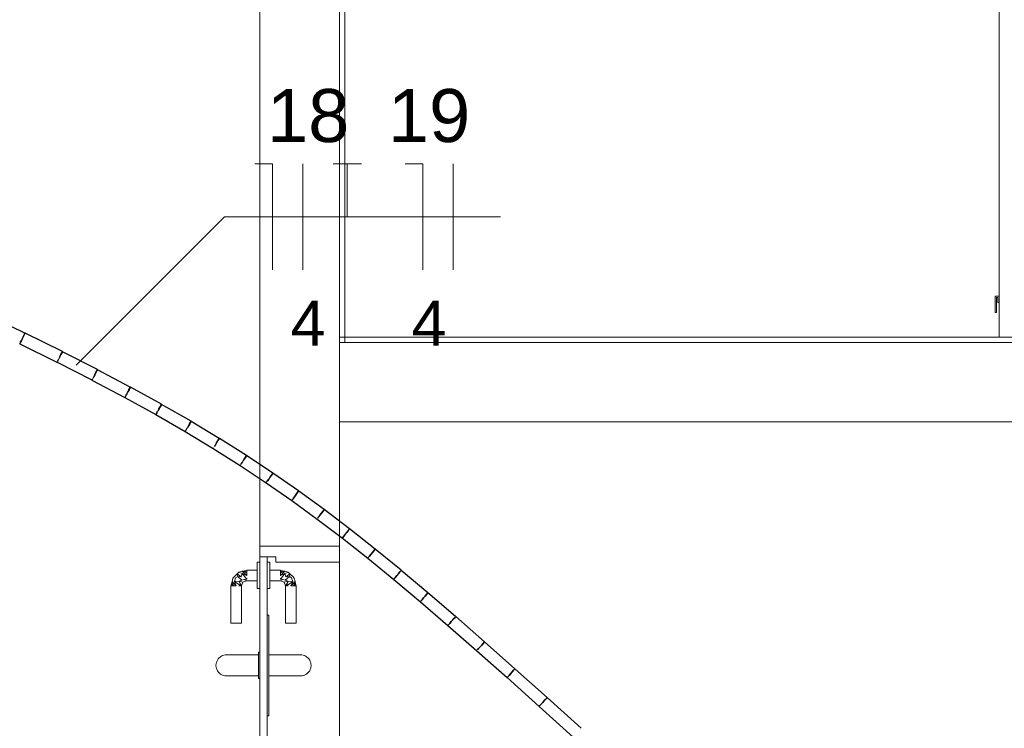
# Model space of a CAD drawing. Header units: millimetres. Extents: x 4480191 to 4481199, y -30324204 to -30323479.
# Tile 252 of 256: x 4480202.11 to 4480205.82, y -30323749.02 to -30323746.34. Entities that reach past the tile are written whole.
import ezdxf

# ---------------------------------------------------------------- set-up
doc = ezdxf.new("R2010")
doc.units = ezdxf.units.MM
doc.linetypes.add('NULL', pattern=[0])
for name, color, linetype, lineweight in [('EL-Condutos ARC (Teto)', 150, 'Continuous', 25), ('EL-Fios (Fase 3) ARC', 1, 'Continuous', 15), ('EL-Fios (Neutro) ARC', 5, 'Continuous', 15), ('EL-Fios (Terra) ARC', 94, 'Continuous', 15), ('EL-Textos fios ARC', 7, 'Continuous', 9), ('IFC-Parede padrão-Contorno', 44, 'Continuous', 5), ('IFC-Porta-Contorno', 142, 'Continuous', 5)]:
    doc.layers.add(name, color=color, linetype=linetype, lineweight=lineweight)
doc.styles.add('ARIAL', font='arial.ttf')

msp = doc.modelspace()

# ---------------------------------------------------------------- linework, layer by layer
at = {"layer": 'EL-Condutos ARC (Teto)'}
for p, q in [((4480202.125, -30323747.5283), (4480201.9743, -30323747.4556)), ((4480202.1157, -30323747.5477), (4480202.1196, -30323747.5395)), ((4480202.1198, -30323747.5394), (4480202.1158, -30323747.5475)), ((4480202.1196, -30323747.5395), (4480202.1228, -30323747.5329)), ((4480202.1231, -30323747.5328), (4480202.1198, -30323747.5394)), ((4480202.1228, -30323747.5329), (4480202.1247, -30323747.5289)), ((4480202.125, -30323747.529), (4480202.1231, -30323747.5328)), ((4480202.1247, -30323747.5289), (4480202.125, -30323747.5283)), ((4480202.1252, -30323747.5284), (4480202.125, -30323747.529)), ((4480202.2661, -30323747.5983), (4480202.1252, -30323747.5284)), ((4480202.1046, -30323747.5679), (4480202.1057, -30323747.5684)), ((4480202.1055, -30323747.5683), (4480202.2452, -30323747.6376)), ((4480202.1064, -30323747.5665), (4480202.1061, -30323747.5671)), ((4480202.1083, -30323747.5626), (4480202.1064, -30323747.5665)), ((4480202.1117, -30323747.5557), (4480202.1083, -30323747.5626)), ((4480202.1084, -30323747.5629), (4480202.1117, -30323747.5559)), ((4480202.1158, -30323747.5475), (4480202.1117, -30323747.5557)), ((4480202.1154, -30323747.5483), (4480202.1156, -30323747.548)), ((4480202.1156, -30323747.548), (4480202.1157, -30323747.5477)), ((4480202.2567, -30323747.6173), (4480202.2607, -30323747.6092)), ((4480202.2609, -30323747.609), (4480202.2568, -30323747.6171)), ((4480202.2607, -30323747.6092), (4480202.2639, -30323747.6027)), ((4480202.2642, -30323747.6026), (4480202.2609, -30323747.609)), ((4480202.2639, -30323747.6027), (4480202.2659, -30323747.5988)), ((4480202.2661, -30323747.5989), (4480202.2642, -30323747.6026)), ((4480202.2659, -30323747.5988), (4480202.2661, -30323747.5983)), ((4480202.2663, -30323747.5984), (4480202.2661, -30323747.5989)), ((4480202.3983, -30323747.666), (4480202.2663, -30323747.5984)), ((4480202.2452, -30323747.6376), (4480202.2463, -30323747.6382)), ((4480202.2461, -30323747.638), (4480202.3768, -30323747.705)), ((4480202.2471, -30323747.6361), (4480202.2467, -30323747.6367)), ((4480202.2491, -30323747.6322), (4480202.2471, -30323747.6361)), ((4480202.2492, -30323747.6325), (4480202.2526, -30323747.6255)), ((4480202.2563, -30323747.6181), (4480202.2526, -30323747.6252)), ((4480202.2568, -30323747.6171), (4480202.2563, -30323747.6181)), ((4480202.2563, -30323747.618), (4480202.2567, -30323747.6173)), ((4480202.3883, -30323747.6857), (4480202.3847, -30323747.6925)), ((4480202.389, -30323747.6843), (4480202.3883, -30323747.6857)), ((4480202.3883, -30323747.6857), (4480202.3888, -30323747.6846)), ((4480202.3888, -30323747.6846), (4480202.3929, -30323747.6766)), ((4480202.3932, -30323747.6764), (4480202.389, -30323747.6843)), ((4480202.3929, -30323747.6766), (4480202.3962, -30323747.6702)), ((4480202.3965, -30323747.6701), (4480202.3932, -30323747.6764)), ((4480202.3962, -30323747.6702), (4480202.3981, -30323747.6664)), ((4480202.3984, -30323747.6665), (4480202.3965, -30323747.6701)), ((4480202.3981, -30323747.6664), (4480202.3983, -30323747.666)), ((4480202.5225, -30323747.7323), (4480202.3984, -30323747.6665)), ((4480202.3768, -30323747.705), (4480202.3781, -30323747.7056)), ((4480202.3785, -30323747.704), (4480202.3778, -30323747.7055)), ((4480202.3778, -30323747.7055), (4480202.5014, -30323747.7711)), ((4480202.3789, -30323747.7034), (4480202.3785, -30323747.704)), ((4480202.3787, -30323747.7043), (4480202.3811, -30323747.6998)), ((4480202.3847, -30323747.6925), (4480202.381, -30323747.6994)), ((4480202.5088, -30323747.7579), (4480202.5049, -30323747.7649)), ((4480202.505, -30323747.7653), (4480202.5087, -30323747.7583)), ((4480202.5123, -30323747.7516), (4480202.5088, -30323747.7579)), ((4480202.5133, -30323747.7499), (4480202.5123, -30323747.7516)), ((4480202.5123, -30323747.7516), (4480202.5124, -30323747.7515)), ((4480202.5124, -30323747.7515), (4480202.5131, -30323747.7502)), ((4480202.5131, -30323747.7502), (4480202.5173, -30323747.7423)), ((4480202.5176, -30323747.7421), (4480202.5133, -30323747.7499)), ((4480202.5173, -30323747.7423), (4480202.5206, -30323747.736)), ((4480202.521, -30323747.7359), (4480202.5176, -30323747.7421)), ((4480202.5206, -30323747.736), (4480202.5225, -30323747.7323)), ((4480202.5229, -30323747.7324), (4480202.521, -30323747.7359)), ((4480202.64, -30323747.7972), (4480202.5229, -30323747.7324)), ((4480202.5014, -30323747.7711), (4480202.5018, -30323747.7713)), ((4480202.5015, -30323747.7711), (4480202.6184, -30323747.8357)), ((4480202.5027, -30323747.769), (4480202.5024, -30323747.7696)), ((4480202.5026, -30323747.7699), (4480202.505, -30323747.7653)), ((4480202.6347, -30323747.8068), (4480202.6381, -30323747.8006)), ((4480202.6385, -30323747.8006), (4480202.6351, -30323747.8066)), ((4480202.6381, -30323747.8006), (4480202.64, -30323747.7972)), ((4480202.6404, -30323747.7973), (4480202.6385, -30323747.8006)), ((4480202.7516, -30323747.8614), (4480202.6404, -30323747.7973)), ((4480202.6183, -30323747.8357), (4480202.6184, -30323747.8357)), ((4480202.6184, -30323747.8357), (4480202.7294, -30323747.8998)), ((4480202.6196, -30323747.8334), (4480202.6192, -30323747.834)), ((4480202.6195, -30323747.8343), (4480202.6221, -30323747.8296)), ((4480202.622, -30323747.8292), (4480202.6196, -30323747.8334)), ((4480202.6221, -30323747.8296), (4480202.6259, -30323747.8227)), ((4480202.6295, -30323747.8163), (4480202.626, -30323747.8223)), ((4480202.6294, -30323747.8164), (4480202.6304, -30323747.8146)), ((4480202.6306, -30323747.8142), (4480202.6295, -30323747.8163)), ((4480202.6304, -30323747.8146), (4480202.6347, -30323747.8068)), ((4480202.6351, -30323747.8066), (4480202.6306, -30323747.8142)), ((4480202.7418, -30323747.8784), (4480202.7462, -30323747.8707)), ((4480202.7466, -30323747.8705), (4480202.7421, -30323747.878)), ((4480202.7462, -30323747.8707), (4480202.7497, -30323747.8647)), ((4480202.7501, -30323747.8647), (4480202.7466, -30323747.8705)), ((4480202.7497, -30323747.8647), (4480202.7516, -30323747.8614)), ((4480202.752, -30323747.8616), (4480202.7501, -30323747.8647)), ((4480202.8581, -30323747.9257), (4480202.752, -30323747.8616)), ((4480202.7301, -30323747.8978), (4480202.729, -30323747.8996)), ((4480202.729, -30323747.8996), (4480202.7294, -30323747.8998)), ((4480202.7294, -30323747.8998), (4480202.8352, -30323747.9637)), ((4480202.7304, -30323747.8973), (4480202.7301, -30323747.8978)), ((4480202.733, -30323747.8929), (4480202.7304, -30323747.8973)), ((4480202.7331, -30323747.8934), (4480202.7372, -30323747.8864)), ((4480202.7406, -30323747.8804), (4480202.7373, -30323747.886)), ((4480202.7421, -30323747.878), (4480202.7406, -30323747.8804)), ((4480202.7406, -30323747.8805), (4480202.7418, -30323747.8784)), ((4480202.8435, -30323747.9496), (4480202.8391, -30323747.9566)), ((4480202.8468, -30323747.9445), (4480202.8435, -30323747.9496)), ((4480202.8485, -30323747.9418), (4480202.8468, -30323747.9445)), ((4480202.8468, -30323747.9445), (4480202.8482, -30323747.9422)), ((4480202.8482, -30323747.9422), (4480202.8528, -30323747.9346)), ((4480202.8532, -30323747.9344), (4480202.8485, -30323747.9418)), ((4480202.8528, -30323747.9346), (4480202.8563, -30323747.9288)), ((4480202.8567, -30323747.9288), (4480202.8532, -30323747.9344)), ((4480202.8563, -30323747.9288), (4480202.8581, -30323747.9257)), ((4480202.8586, -30323747.9259), (4480202.8567, -30323747.9288)), ((4480202.9607, -30323747.9906), (4480202.8586, -30323747.9259)), ((4480202.836, -30323747.9615), (4480202.8348, -30323747.9634)), ((4480202.8348, -30323747.9634), (4480202.8352, -30323747.9637)), ((4480202.8352, -30323747.9637), (4480202.8363, -30323747.9619)), ((4480202.8352, -30323747.9637), (4480202.9369, -30323748.0282)), ((4480202.8362, -30323747.9612), (4480202.836, -30323747.9615)), ((4480202.9411, -30323748.0208), (4480202.9379, -30323748.0257)), ((4480202.9458, -30323748.0139), (4480202.9411, -30323748.0208)), ((4480202.9488, -30323748.0093), (4480202.9458, -30323748.0139)), ((4480202.9509, -30323748.0061), (4480202.9488, -30323748.0093)), ((4480202.9488, -30323748.0093), (4480202.9489, -30323748.0092)), ((4480202.9489, -30323748.0092), (4480202.9506, -30323748.0065)), ((4480202.9506, -30323748.0065), (4480202.9553, -30323747.9991)), ((4480202.9557, -30323747.9989), (4480202.9509, -30323748.0061)), ((4480202.9553, -30323747.9991), (4480202.9588, -30323747.9935)), ((4480202.9593, -30323747.9935), (4480202.9557, -30323747.9989)), ((4480202.9588, -30323747.9935), (4480202.9607, -30323747.9906)), ((4480202.9611, -30323747.9908), (4480202.9593, -30323747.9935)), ((4480203.0601, -30323748.0567), (4480202.9611, -30323747.9908)), ((4480202.9365, -30323748.0279), (4480202.9369, -30323748.0281)), ((4480202.9369, -30323748.0281), (4480202.9381, -30323748.0262)), ((4480202.9369, -30323748.0281), (4480203.0354, -30323748.0937)), ((4480202.9369, -30323748.0282), (4480202.9369, -30323748.0281)), ((4480202.9379, -30323748.0257), (4480202.9378, -30323748.0258)), ((4480203.0547, -30323748.0648), (4480203.0583, -30323748.0594)), ((4480203.0588, -30323748.0594), (4480203.0552, -30323748.0646)), ((4480203.0583, -30323748.0594), (4480203.0601, -30323748.0567)), ((4480203.0605, -30323748.0569), (4480203.0588, -30323748.0594)), ((4480203.1574, -30323748.1244), (4480203.0605, -30323748.0569)), ((4480203.0351, -30323748.0934), (4480203.0355, -30323748.0937)), ((4480203.0354, -30323748.0937), (4480203.0355, -30323748.0937)), ((4480203.0355, -30323748.0937), (4480203.1319, -30323748.161)), ((4480203.0368, -30323748.0916), (4480203.0401, -30323748.0867)), ((4480203.0449, -30323748.0793), (4480203.0401, -30323748.0862)), ((4480203.0401, -30323748.0867), (4480203.0447, -30323748.0797)), ((4480203.0479, -30323748.075), (4480203.0449, -30323748.0793)), ((4480203.0502, -30323748.0716), (4480203.0479, -30323748.075)), ((4480203.0479, -30323748.075), (4480203.048, -30323748.0749)), ((4480203.048, -30323748.0749), (4480203.0499, -30323748.072)), ((4480203.0499, -30323748.072), (4480203.0547, -30323748.0648)), ((4480203.0552, -30323748.0646), (4480203.0502, -30323748.0716)), ((4480203.1471, -30323748.1392), (4480203.152, -30323748.1321)), ((4480203.1525, -30323748.132), (4480203.1475, -30323748.1389)), ((4480203.152, -30323748.1321), (4480203.1557, -30323748.1269)), ((4480203.1561, -30323748.127), (4480203.1525, -30323748.132)), ((4480203.1557, -30323748.1269), (4480203.1574, -30323748.1244)), ((4480203.1578, -30323748.1247), (4480203.1561, -30323748.127)), ((4480203.2535, -30323748.1945), (4480203.1578, -30323748.1247)), ((4480203.1316, -30323748.1607), (4480203.1319, -30323748.1609)), ((4480203.1319, -30323748.1609), (4480203.2273, -30323748.2305)), ((4480203.1319, -30323748.161), (4480203.1319, -30323748.1609)), ((4480203.1369, -30323748.1533), (4480203.1333, -30323748.1583)), ((4480203.142, -30323748.1464), (4480203.1369, -30323748.1533)), ((4480203.137, -30323748.1538), (4480203.1418, -30323748.1468)), ((4480203.1446, -30323748.1427), (4480203.142, -30323748.1464)), ((4480203.1475, -30323748.1389), (4480203.1446, -30323748.1427)), ((4480203.1446, -30323748.1427), (4480203.1447, -30323748.1426)), ((4480203.1447, -30323748.1426), (4480203.1471, -30323748.1392)), ((4480203.2377, -30323748.2162), (4480203.2432, -30323748.2087)), ((4480203.2435, -30323748.2084), (4480203.2379, -30323748.2158)), ((4480203.2432, -30323748.2087), (4480203.2482, -30323748.2018)), ((4480203.2486, -30323748.2017), (4480203.2435, -30323748.2084)), ((4480203.2482, -30323748.2018), (4480203.2518, -30323748.1968)), ((4480203.2523, -30323748.1969), (4480203.2486, -30323748.2017)), ((4480203.2518, -30323748.1968), (4480203.2535, -30323748.1945)), ((4480203.2539, -30323748.1947), (4480203.2523, -30323748.1969)), ((4480203.3494, -30323748.2674), (4480203.2539, -30323748.1947)), ((4480203.2269, -30323748.2302), (4480203.2273, -30323748.2305)), ((4480203.2273, -30323748.2305), (4480203.3224, -30323748.3029)), ((4480203.2273, -30323748.2305), (4480203.2273, -30323748.2305)), ((4480203.2327, -30323748.2227), (4480203.2288, -30323748.2277)), ((4480203.2379, -30323748.2158), (4480203.2327, -30323748.2227)), ((4480203.3334, -30323748.2885), (4480203.339, -30323748.2811)), ((4480203.3393, -30323748.2808), (4480203.3336, -30323748.2881)), ((4480203.339, -30323748.2811), (4480203.3441, -30323748.2744)), ((4480203.3445, -30323748.2743), (4480203.3393, -30323748.2808)), ((4480203.3441, -30323748.2744), (4480203.3478, -30323748.2696)), ((4480203.3482, -30323748.2696), (4480203.3445, -30323748.2743)), ((4480203.3478, -30323748.2696), (4480203.3494, -30323748.2674)), ((4480203.3498, -30323748.2676), (4480203.3482, -30323748.2696)), ((4480203.446, -30323748.3437), (4480203.3498, -30323748.2676)), ((4480203.3242, -30323748.3), (4480203.3221, -30323748.3026)), ((4480203.3221, -30323748.3026), (4480203.3225, -30323748.3028)), ((4480203.3224, -30323748.3029), (4480203.3225, -30323748.3028)), ((4480203.3225, -30323748.3028), (4480203.4184, -30323748.3787)), ((4480203.3282, -30323748.2949), (4480203.3242, -30323748.3)), ((4480203.3243, -30323748.3004), (4480203.3282, -30323748.2953)), ((4480203.3336, -30323748.2881), (4480203.3282, -30323748.2949)), ((4480203.3282, -30323748.2953), (4480203.3334, -30323748.2885)), ((4480203.4298, -30323748.3642), (4480203.4356, -30323748.3569)), ((4480203.4359, -30323748.3567), (4480203.43, -30323748.3639)), ((4480203.4356, -30323748.3569), (4480203.4408, -30323748.3504)), ((4480203.4411, -30323748.3503), (4480203.4359, -30323748.3567)), ((4480203.4408, -30323748.3504), (4480203.4445, -30323748.3457)), ((4480203.4448, -30323748.3458), (4480203.4411, -30323748.3503)), ((4480203.4445, -30323748.3457), (4480203.446, -30323748.3437)), ((4480203.4463, -30323748.344), (4480203.4448, -30323748.3458)), ((4480203.5443, -30323748.424), (4480203.4463, -30323748.344)), ((4480203.4203, -30323748.3758), (4480203.4182, -30323748.3784)), ((4480203.4182, -30323748.3784), (4480203.4185, -30323748.3786)), ((4480203.4184, -30323748.3787), (4480203.4185, -30323748.3786)), ((4480203.4185, -30323748.3786), (4480203.5162, -30323748.4585)), ((4480203.4204, -30323748.3761), (4480203.4245, -30323748.371)), ((4480203.43, -30323748.3639), (4480203.4245, -30323748.3707)), ((4480203.4245, -30323748.371), (4480203.4298, -30323748.3642)), ((4480203.5339, -30323748.4368), (4480203.5391, -30323748.4304)), ((4480203.5394, -30323748.4303), (4480203.5342, -30323748.4366)), ((4480203.5391, -30323748.4304), (4480203.5428, -30323748.4259)), ((4480203.5431, -30323748.4259), (4480203.5394, -30323748.4303)), ((4480203.5428, -30323748.4259), (4480203.5443, -30323748.424)), ((4480203.5446, -30323748.4242), (4480203.5431, -30323748.4259)), ((4480203.6453, -30323748.5089), (4480203.5446, -30323748.4242)), ((4480203.516, -30323748.4583), (4480203.5162, -30323748.4584)), ((4480203.5162, -30323748.4584), (4480203.6167, -30323748.5429)), ((4480203.5162, -30323748.4585), (4480203.5162, -30323748.4584)), ((4480203.5225, -30323748.4504), (4480203.5182, -30323748.4556)), ((4480203.5183, -30323748.4559), (4480203.5225, -30323748.4507)), ((4480203.5282, -30323748.4437), (4480203.5225, -30323748.4504)), ((4480203.5225, -30323748.4507), (4480203.528, -30323748.444)), ((4480203.528, -30323748.444), (4480203.5339, -30323748.4368)), ((4480203.5342, -30323748.4366), (4480203.5282, -30323748.4437)), ((4480203.6165, -30323748.5427), (4480203.6167, -30323748.5429)), ((4480203.6167, -30323748.5429), (4480203.6189, -30323748.5402)), ((4480203.6167, -30323748.5429), (4480203.7209, -30323748.6325)), ((4480203.6167, -30323748.5429), (4480203.6167, -30323748.5429)), ((4480203.6189, -30323748.5402), (4480203.6232, -30323748.5351)), ((4480203.6232, -30323748.5351), (4480203.6289, -30323748.5284)), ((4480203.629, -30323748.5282), (4480203.6233, -30323748.5348)), ((4480203.6289, -30323748.5284), (4480203.6349, -30323748.5213)), ((4480203.6351, -30323748.5211), (4480203.629, -30323748.5282)), ((4480203.6349, -30323748.5213), (4480203.6401, -30323748.515)), ((4480203.6404, -30323748.5149), (4480203.6351, -30323748.5211)), ((4480203.6401, -30323748.515), (4480203.6438, -30323748.5106)), ((4480203.6441, -30323748.5107), (4480203.6404, -30323748.5149)), ((4480203.6438, -30323748.5106), (4480203.6453, -30323748.5089)), ((4480203.6455, -30323748.509), (4480203.6441, -30323748.5107)), ((4480203.7498, -30323748.5988), (4480203.6455, -30323748.509)), ((4480203.7276, -30323748.6246), (4480203.7334, -30323748.6179)), ((4480203.7335, -30323748.6178), (4480203.7277, -30323748.6244)), ((4480203.7334, -30323748.6179), (4480203.7394, -30323748.6109)), ((4480203.7396, -30323748.6108), (4480203.7335, -30323748.6178)), ((4480203.7394, -30323748.6109), (4480203.7448, -30323748.6047)), ((4480203.745, -30323748.6047), (4480203.7396, -30323748.6108)), ((4480203.7448, -30323748.6047), (4480203.7484, -30323748.6004)), ((4480203.7486, -30323748.6005), (4480203.745, -30323748.6047)), ((4480203.7484, -30323748.6004), (4480203.7498, -30323748.5988)), ((4480203.75, -30323748.5989), (4480203.7486, -30323748.6005)), ((4480203.859, -30323748.6944), (4480203.75, -30323748.5989)), ((4480203.7207, -30323748.6323), (4480203.7209, -30323748.6324)), ((4480203.7209, -30323748.6324), (4480203.7232, -30323748.6297)), ((4480203.7209, -30323748.6324), (4480203.8297, -30323748.7278)), ((4480203.7209, -30323748.6325), (4480203.7209, -30323748.6324)), ((4480203.7232, -30323748.6297), (4480203.7276, -30323748.6246)), ((4480203.8296, -30323748.7276), (4480203.8298, -30323748.7277)), ((4480203.8297, -30323748.7278), (4480203.8298, -30323748.7277)), ((4480203.8298, -30323748.7277), (4480203.9442, -30323748.8293)), ((4480203.8367, -30323748.7197), (4480203.8321, -30323748.7248)), ((4480203.8322, -30323748.725), (4480203.8367, -30323748.7198)), ((4480203.8426, -30323748.7131), (4480203.8367, -30323748.7197)), ((4480203.8367, -30323748.7198), (4480203.8425, -30323748.7132)), ((4480203.8425, -30323748.7132), (4480203.8486, -30323748.7062)), ((4480203.8487, -30323748.7062), (4480203.8426, -30323748.7131)), ((4480203.8486, -30323748.7062), (4480203.8539, -30323748.7001)), ((4480203.8541, -30323748.7001), (4480203.8487, -30323748.7062)), ((4480203.8539, -30323748.7001), (4480203.8576, -30323748.6959)), ((4480203.8578, -30323748.696), (4480203.8541, -30323748.7001)), ((4480203.8576, -30323748.6959), (4480203.859, -30323748.6944)), ((4480203.8591, -30323748.6945), (4480203.8578, -30323748.696)), ((4480203.9737, -30323748.7962), (4480203.8591, -30323748.6945)), ((4480203.9633, -30323748.8079), (4480203.9687, -30323748.8018)), ((4480203.9688, -30323748.8018), (4480203.9634, -30323748.8078)), ((4480203.9687, -30323748.8018), (4480203.9723, -30323748.7977)), ((4480203.9724, -30323748.7977), (4480203.9688, -30323748.8018)), ((4480203.9723, -30323748.7977), (4480203.9737, -30323748.7962)), ((4480203.9737, -30323748.7963), (4480203.9724, -30323748.7977)), ((4480204.0949, -30323748.9048), (4480203.9737, -30323748.7963)), ((4480203.9442, -30323748.8293), (4480203.9467, -30323748.8266)), ((4480203.9442, -30323748.8293), (4480203.9442, -30323748.8293)), ((4480203.9442, -30323748.8293), (4480204.0653, -30323748.9378)), ((4480203.9442, -30323748.8293), (4480203.9442, -30323748.8293)), ((4480203.9513, -30323748.8213), (4480203.9467, -30323748.8265)), ((4480203.9467, -30323748.8266), (4480203.9513, -30323748.8214)), ((4480203.9572, -30323748.8147), (4480203.9513, -30323748.8213)), ((4480203.9513, -30323748.8214), (4480203.9571, -30323748.8148)), ((4480203.9571, -30323748.8148), (4480203.9633, -30323748.8079)), ((4480203.9634, -30323748.8078), (4480203.9572, -30323748.8147)), ((4480204.0845, -30323748.9163), (4480204.0783, -30323748.9232)), ((4480204.0783, -30323748.9233), (4480204.0845, -30323748.9164)), ((4480204.0845, -30323748.9164), (4480204.0899, -30323748.9104)), ((4480204.0899, -30323748.9104), (4480204.0845, -30323748.9163)), ((4480204.0899, -30323748.9104), (4480204.0936, -30323748.9063)), ((4480204.0936, -30323748.9063), (4480204.0899, -30323748.9104)), ((4480204.0936, -30323748.9063), (4480204.0949, -30323748.9048)), ((4480204.0949, -30323748.9049), (4480204.0936, -30323748.9063)), ((4480204.2235, -30323749.0208), (4480204.0949, -30323748.9049)), ((4480204.0652, -30323748.9378), (4480204.0653, -30323748.9378)), ((4480204.0653, -30323748.9378), (4480204.0678, -30323748.935)), ((4480204.0653, -30323748.9378), (4480204.1939, -30323749.0537)), ((4480204.0724, -30323748.9298), (4480204.0678, -30323748.9349)), ((4480204.0678, -30323748.935), (4480204.0724, -30323748.9299)), ((4480204.0783, -30323748.9232), (4480204.0724, -30323748.9298)), ((4480204.0724, -30323748.9299), (4480204.0783, -30323748.9233))]:
    msp.add_line(p, q, dxfattribs=at)
at = {"layer": 'EL-Fios (Fase 3) ARC'}
for p, q in [((4480203.1734, -30323747.2895), (4480203.1734, -30323746.8895)), ((4480203.7401, -30323747.2895), (4480203.7401, -30323746.8895))]:
    msp.add_line(p, q, dxfattribs=at)
at = {"layer": 'EL-Fios (Neutro) ARC'}
for p, q in [((4480203.0591, -30323746.8895), (4480202.9924, -30323746.8895)), ((4480203.0591, -30323747.2895), (4480203.0591, -30323746.8895)), ((4480203.6258, -30323746.8895), (4480203.5592, -30323746.8895)), ((4480203.6258, -30323747.2895), (4480203.6258, -30323746.8895))]:
    msp.add_line(p, q, dxfattribs=at)
at = {"layer": 'EL-Fios (Terra) ARC'}
for p, q in [((4480203.2876, -30323746.8895), (4480203.3943, -30323746.8895)), ((4480203.341, -30323747.0895), (4480203.341, -30323746.8895))]:
    msp.add_line(p, q, dxfattribs=at)
at = {"layer": 'EL-Textos fios ARC'}
for p, q in [((4480202.3181, -30323747.6495), (4480202.8781, -30323747.0895)), ((4480202.8781, -30323747.0895), (4480203.9192, -30323747.0895))]:
    msp.add_line(p, q, dxfattribs=at)
at = {"layer": 'IFC-Parede padrão-Contorno', "color": 8, "lineweight": 5}
for p, q in [((4480205.8, -30323747.5432), (4480205.8, -30323743.8395)), ((4480203.3316, -30323747.5632), (4480203.3316, -30323744.6353)), ((4480203.0116, -30323748.3332), (4480203.0116, -30323745.5588)), ((4480203.3116, -30323748.3332), (4480203.3116, -30323746.1111)), ((4480203.3116, -30323747.5432), (4480204.5192, -30323747.5432)), ((4480203.3116, -30323747.5632), (4480205.1217, -30323747.5632)), ((4480204.5192, -30323747.5432), (4480205.182, -30323747.5432)), ((4480204.5703, -30323747.5632), (4480205.182, -30323747.5632)), ((4480205.1217, -30323747.5632), (4480207.1314, -30323747.5632)), ((4480205.182, -30323747.5432), (4480209.142, -30323747.5432)), ((4480203.3116, -30323747.8632), (4480205.1217, -30323747.8632)), ((4480205.1217, -30323747.8632), (4480209.0817, -30323747.8632)), ((4480203.0116, -30323748.3332), (4480203.0287, -30323748.3332)), ((4480203.0287, -30323748.3332), (4480203.3116, -30323748.3332)), ((4480203.3116, -30323750.1332), (4480203.3116, -30323748.3332))]:
    msp.add_line(p, q, dxfattribs=at)
at = {"layer": 'IFC-Porta-Contorno', "color": 8, "lineweight": 5}
for p, q in [((4480205.786, -30323747.3892), (4480205.8, -30323747.3892)), ((4480205.786, -30323747.45), (4480205.786, -30323747.3892)), ((4480205.79, -30323747.45), (4480205.79, -30323747.394)), ((4480205.79, -30323747.394), (4480205.796, -30323747.394)), ((4480205.796, -30323747.4133), (4480205.796, -30323747.394)), ((4480205.796, -30323747.4133), (4480205.8, -30323747.4133)), ((4480205.786, -30323747.45), (4480205.79, -30323747.45)), ((4480203.0116, -30323748.3713), (4480203.0116, -30323748.3332)), ((4480203.3116, -30323748.3367), (4480203.3116, -30323748.3332)), ((4480203.3116, -30323748.3932), (4480203.3116, -30323748.3367)), ((4480203.0016, -30323748.3932), (4480203.0116, -30323748.3932)), ((4480203.0016, -30323748.3949), (4480203.0016, -30323748.3932)), ((4480203.0016, -30323748.3999), (4480203.0016, -30323748.3949)), ((4480203.0116, -30323748.3732), (4480203.0116, -30323748.3713)), ((4480203.0116, -30323748.4559), (4480203.0116, -30323748.3732)), ((4480203.0116, -30323748.3732), (4480203.0687, -30323748.3732)), ((4480203.0385, -30323748.4559), (4480203.0385, -30323748.3732)), ((4480203.0385, -30323748.3932), (4480203.0485, -30323748.3932)), ((4480203.0385, -30323748.5032), (4480203.0385, -30323748.3932)), ((4480203.0485, -30323748.3949), (4480203.0485, -30323748.3932)), ((4480203.0485, -30323748.3999), (4480203.0485, -30323748.3949)), ((4480203.0687, -30323748.3732), (4480203.0716, -30323748.3732)), ((4480203.0716, -30323748.3924), (4480203.0716, -30323748.3732)), ((4480203.0716, -30323748.3932), (4480203.0716, -30323748.3924)), ((4480203.0716, -30323748.3932), (4480203.3012, -30323748.3932)), ((4480203.3012, -30323748.3932), (4480203.3116, -30323748.3932)), ((4480202.9261, -30323748.4368), (4480202.9316, -30323748.4313)), ((4480202.9316, -30323748.4313), (4480202.9446, -30323748.4278)), ((4480202.9316, -30323748.4313), (4480202.945, -30323748.4366)), ((4480202.9446, -30323748.4278), (4480202.9531, -30323748.4255)), ((4480202.9446, -30323748.4278), (4480202.9616, -30323748.4432)), ((4480202.9446, -30323748.4278), (4480202.9616, -30323748.4332)), ((4480202.9531, -30323748.4255), (4480202.9574, -30323748.4244)), ((4480202.9531, -30323748.4255), (4480202.9616, -30323748.4332)), ((4480202.9574, -30323748.4244), (4480202.9616, -30323748.4232)), ((4480202.9616, -30323748.4232), (4480203.0016, -30323748.4232)), ((4480202.9616, -30323748.4291), (4480202.9616, -30323748.4259)), ((4480202.9616, -30323748.4332), (4480202.9616, -30323748.4291)), ((4480202.9616, -30323748.4381), (4480202.9616, -30323748.4332)), ((4480203.0016, -30323748.4079), (4480203.0016, -30323748.3999)), ((4480203.0016, -30323748.4182), (4480203.0016, -30323748.4079)), ((4480203.0016, -30323748.4303), (4480203.0016, -30323748.4182)), ((4480203.0016, -30323748.4432), (4480203.0016, -30323748.4303)), ((4480203.0485, -30323748.4079), (4480203.0485, -30323748.3999)), ((4480203.0485, -30323748.4182), (4480203.0485, -30323748.4079)), ((4480203.0485, -30323748.4303), (4480203.0485, -30323748.4182)), ((4480203.0485, -30323748.4232), (4480203.0885, -30323748.4232)), ((4480203.0485, -30323748.4332), (4480203.0485, -30323748.4291)), ((4480203.0485, -30323748.4432), (4480203.0485, -30323748.4303)), ((4480203.0885, -30323748.4232), (4480203.0928, -30323748.4244)), ((4480203.0885, -30323748.4332), (4480203.097, -30323748.4255)), ((4480203.0885, -30323748.4291), (4480203.0885, -30323748.4259)), ((4480203.0885, -30323748.4432), (4480203.1055, -30323748.4278)), ((4480203.0885, -30323748.4332), (4480203.1055, -30323748.4278)), ((4480203.0885, -30323748.4332), (4480203.0885, -30323748.4291)), ((4480203.0885, -30323748.4381), (4480203.0885, -30323748.4332)), ((4480203.0928, -30323748.4244), (4480203.097, -30323748.4255)), ((4480203.097, -30323748.4255), (4480203.1055, -30323748.4278)), ((4480203.1052, -30323748.4366), (4480203.1185, -30323748.4313)), ((4480203.1055, -30323748.4278), (4480203.1185, -30323748.4313)), ((4480203.1185, -30323748.4313), (4480203.124, -30323748.4368)), ((4480202.9039, -30323748.4747), (4480202.9062, -30323748.4663)), ((4480202.9062, -30323748.4663), (4480202.9096, -30323748.4532)), ((4480202.9062, -30323748.4663), (4480202.9116, -30323748.4832)), ((4480202.9062, -30323748.4663), (4480202.9216, -30323748.4832)), ((4480202.9096, -30323748.4532), (4480202.9206, -30323748.4423)), ((4480202.915, -30323748.4666), (4480202.9197, -30323748.4524)), ((4480202.915, -30323748.4666), (4480202.9326, -30323748.4646)), ((4480202.915, -30323748.4666), (4480202.9389, -30323748.4832)), ((4480202.915, -30323748.4666), (4480202.9216, -30323748.4832)), ((4480202.9151, -30323748.4477), (4480202.9261, -30323748.4368)), ((4480202.9197, -30323748.4524), (4480202.9276, -30323748.448)), ((4480202.9206, -30323748.4423), (4480202.9261, -30323748.4368)), ((4480202.9261, -30323748.4368), (4480202.9276, -30323748.448)), ((4480202.9261, -30323748.4368), (4480202.9405, -30323748.4481)), ((4480202.9276, -30323748.448), (4480202.9405, -30323748.4481)), ((4480202.9276, -30323748.448), (4480202.9435, -30323748.4613)), ((4480202.9326, -30323748.4646), (4480202.9435, -30323748.4613)), ((4480202.9326, -30323748.4646), (4480202.9389, -30323748.4832)), ((4480202.9326, -30323748.4646), (4480202.9416, -30323748.4832)), ((4480202.9326, -30323748.4646), (4480202.9475, -30323748.4691)), ((4480202.9405, -30323748.4481), (4480202.945, -30323748.4366)), ((4480202.9416, -30323748.4832), (4480202.9475, -30323748.4691)), ((4480202.9435, -30323748.4613), (4480202.952, -30323748.4594)), ((4480202.945, -30323748.4366), (4480202.9616, -30323748.4574)), ((4480202.945, -30323748.4366), (4480202.9616, -30323748.4432)), ((4480202.9475, -30323748.4691), (4480202.9545, -30323748.4662)), ((4480202.952, -30323748.4594), (4480202.9616, -30323748.4574)), ((4480202.952, -30323748.4594), (4480202.9616, -30323748.4632)), ((4480202.9545, -30323748.4662), (4480202.9616, -30323748.4632)), ((4480202.9616, -30323748.4432), (4480202.9616, -30323748.4381)), ((4480202.9616, -30323748.4574), (4480202.9616, -30323748.4532)), ((4480202.9616, -30323748.4632), (4480203.0016, -30323748.4632)), ((4480203.0016, -30323748.4562), (4480203.0016, -30323748.4432)), ((4480203.0016, -30323748.4682), (4480203.0016, -30323748.4562)), ((4480203.0016, -30323748.4786), (4480203.0016, -30323748.4682)), ((4480203.0116, -30323750.0932), (4480203.0116, -30323748.4559)), ((4480203.0385, -30323750.0932), (4480203.0385, -30323748.4559)), ((4480203.0485, -30323748.4562), (4480203.0485, -30323748.4432)), ((4480203.0485, -30323748.4574), (4480203.0485, -30323748.4532)), ((4480203.0485, -30323748.4682), (4480203.0485, -30323748.4562)), ((4480203.0485, -30323748.4632), (4480203.0885, -30323748.4632)), ((4480203.0485, -30323748.4786), (4480203.0485, -30323748.4682)), ((4480203.0885, -30323748.4574), (4480203.1052, -30323748.4366)), ((4480203.0885, -30323748.4432), (4480203.1052, -30323748.4366)), ((4480203.0885, -30323748.4432), (4480203.0885, -30323748.4381)), ((4480203.0885, -30323748.4574), (4480203.0885, -30323748.4532)), ((4480203.0885, -30323748.4574), (4480203.0982, -30323748.4594)), ((4480203.0885, -30323748.4632), (4480203.0982, -30323748.4594)), ((4480203.0885, -30323748.4632), (4480203.0956, -30323748.4662)), ((4480203.0956, -30323748.4662), (4480203.1027, -30323748.4691)), ((4480203.0982, -30323748.4594), (4480203.1067, -30323748.4613)), ((4480203.1027, -30323748.4691), (4480203.1176, -30323748.4646)), ((4480203.1027, -30323748.4691), (4480203.1085, -30323748.4832)), ((4480203.1052, -30323748.4366), (4480203.1096, -30323748.4481)), ((4480203.1067, -30323748.4613), (4480203.1226, -30323748.448)), ((4480203.1067, -30323748.4613), (4480203.1176, -30323748.4646)), ((4480203.1085, -30323748.4832), (4480203.1176, -30323748.4646)), ((4480203.1096, -30323748.4481), (4480203.124, -30323748.4368)), ((4480203.1096, -30323748.4481), (4480203.1226, -30323748.448)), ((4480203.1112, -30323748.4832), (4480203.1176, -30323748.4646)), ((4480203.1112, -30323748.4832), (4480203.1351, -30323748.4666)), ((4480203.1176, -30323748.4646), (4480203.1351, -30323748.4666)), ((4480203.1226, -30323748.448), (4480203.124, -30323748.4368)), ((4480203.1226, -30323748.448), (4480203.1304, -30323748.4524)), ((4480203.124, -30323748.4368), (4480203.1295, -30323748.4423)), ((4480203.124, -30323748.4368), (4480203.135, -30323748.4477)), ((4480203.1285, -30323748.4832), (4480203.144, -30323748.4663)), ((4480203.1285, -30323748.4832), (4480203.1351, -30323748.4666)), ((4480203.1295, -30323748.4423), (4480203.135, -30323748.4477)), ((4480203.1304, -30323748.4524), (4480203.1351, -30323748.4666)), ((4480203.135, -30323748.4477), (4480203.1405, -30323748.4532)), ((4480203.1385, -30323748.4832), (4480203.144, -30323748.4663)), ((4480203.1405, -30323748.4532), (4480203.144, -30323748.4663)), ((4480203.144, -30323748.4663), (4480203.1463, -30323748.4747)), ((4480202.9016, -30323748.4832), (4480202.9027, -30323748.479)), ((4480202.9016, -30323748.6232), (4480202.9016, -30323748.4832)), ((4480202.9027, -30323748.479), (4480202.9039, -30323748.4747)), ((4480202.9039, -30323748.4747), (4480202.9116, -30323748.4832)), ((4480202.9043, -30323748.4832), (4480202.9075, -30323748.4832)), ((4480202.9075, -30323748.4832), (4480202.9116, -30323748.4832)), ((4480202.9116, -30323748.4832), (4480202.9164, -30323748.4832)), ((4480202.9164, -30323748.4832), (4480202.9216, -30323748.4832)), ((4480202.9316, -30323748.4832), (4480202.9357, -30323748.4832)), ((4480202.9357, -30323748.4832), (4480202.9389, -30323748.4832)), ((4480202.9416, -30323748.6232), (4480202.9416, -30323748.4832)), ((4480203.0016, -30323748.4865), (4480203.0016, -30323748.4786)), ((4480203.0016, -30323748.4915), (4480203.0016, -30323748.4865)), ((4480203.0016, -30323748.4932), (4480203.0016, -30323748.4915)), ((4480203.0016, -30323748.4932), (4480203.0116, -30323748.4932)), ((4480203.0385, -30323748.4932), (4480203.0485, -30323748.4932)), ((4480203.0485, -30323748.4865), (4480203.0485, -30323748.4786)), ((4480203.0485, -30323748.4915), (4480203.0485, -30323748.4865)), ((4480203.0485, -30323748.4932), (4480203.0485, -30323748.4915)), ((4480203.1085, -30323748.6232), (4480203.1085, -30323748.4832)), ((4480203.1112, -30323748.4832), (4480203.1144, -30323748.4832)), ((4480203.1144, -30323748.4832), (4480203.1185, -30323748.4832)), ((4480203.1285, -30323748.4832), (4480203.1337, -30323748.4832)), ((4480203.1337, -30323748.4832), (4480203.1385, -30323748.4832)), ((4480203.1385, -30323748.4832), (4480203.1463, -30323748.4747)), ((4480203.1385, -30323748.4832), (4480203.1427, -30323748.4832)), ((4480203.1427, -30323748.4832), (4480203.1459, -30323748.4832)), ((4480203.1463, -30323748.4747), (4480203.1474, -30323748.479)), ((4480203.1474, -30323748.479), (4480203.1485, -30323748.4832)), ((4480203.1485, -30323748.6232), (4480203.1485, -30323748.4832)), ((4480203.0385, -30323748.5932), (4480203.0436, -30323748.5932)), ((4480203.0436, -30323748.5932), (4480203.0445, -30323748.5932)), ((4480203.0445, -30323748.6554), (4480203.0445, -30323748.5932)), ((4480202.9016, -30323748.6232), (4480202.9023, -30323748.6232)), ((4480202.9023, -30323748.6232), (4480202.9043, -30323748.6232)), ((4480202.9043, -30323748.6232), (4480202.9075, -30323748.6232)), ((4480202.9075, -30323748.6232), (4480202.9116, -30323748.6232)), ((4480202.9116, -30323748.6232), (4480202.9164, -30323748.6232)), ((4480202.9164, -30323748.6232), (4480202.9216, -30323748.6232)), ((4480202.9216, -30323748.6232), (4480202.9268, -30323748.6232)), ((4480202.9268, -30323748.6232), (4480202.9316, -30323748.6232)), ((4480202.9316, -30323748.6232), (4480202.9357, -30323748.6232)), ((4480202.9357, -30323748.6232), (4480202.9389, -30323748.6232)), ((4480202.9389, -30323748.6232), (4480202.9409, -30323748.6232)), ((4480202.9409, -30323748.6232), (4480202.9416, -30323748.6232)), ((4480203.0445, -30323748.9732), (4480203.0445, -30323748.6554)), ((4480203.1085, -30323748.6232), (4480203.1092, -30323748.6232)), ((4480203.1092, -30323748.6232), (4480203.1112, -30323748.6232)), ((4480203.1112, -30323748.6232), (4480203.1144, -30323748.6232)), ((4480203.1144, -30323748.6232), (4480203.1185, -30323748.6232)), ((4480203.1185, -30323748.6232), (4480203.1234, -30323748.6232)), ((4480203.1234, -30323748.6232), (4480203.1285, -30323748.6232)), ((4480203.1285, -30323748.6232), (4480203.1337, -30323748.6232)), ((4480203.1337, -30323748.6232), (4480203.1385, -30323748.6232)), ((4480203.1385, -30323748.6232), (4480203.1427, -30323748.6232)), ((4480203.1427, -30323748.6232), (4480203.1459, -30323748.6232)), ((4480203.1459, -30323748.6232), (4480203.1479, -30323748.6232)), ((4480203.1479, -30323748.6232), (4480203.1485, -30323748.6232)), ((4480202.847, -30323748.7729), (4480202.8486, -30323748.7679)), ((4480202.8486, -30323748.7679), (4480202.851, -30323748.7632)), ((4480202.851, -30323748.7632), (4480202.8539, -30323748.7589)), ((4480202.8539, -30323748.7589), (4480202.8573, -30323748.755)), ((4480202.8573, -30323748.755), (4480202.8613, -30323748.7515)), ((4480202.8613, -30323748.7515), (4480202.8656, -30323748.7486)), ((4480202.8656, -30323748.7486), (4480202.8703, -30323748.7463)), ((4480202.8656, -30323748.7486), (4480202.8693, -30323748.747)), ((4480202.8693, -30323748.747), (4480202.8752, -30323748.7446)), ((4480202.8703, -30323748.7463), (4480202.8752, -30323748.7446)), ((4480202.8752, -30323748.7446), (4480202.8804, -30323748.7436)), ((4480202.8804, -30323748.7436), (4480202.8856, -30323748.7432)), ((4480202.8856, -30323748.7432), (4480202.8897, -30323748.7433)), ((4480202.8897, -30323748.7433), (4480202.8921, -30323748.7432)), ((4480202.8921, -30323748.7432), (4480202.9007, -30323748.7434)), ((4480202.9007, -30323748.7434), (4480202.917, -30323748.7432)), ((4480202.917, -30323748.7432), (4480202.9324, -30323748.7433)), ((4480202.9324, -30323748.7433), (4480202.9456, -30323748.7432)), ((4480202.9456, -30323748.7432), (4480203.0056, -30323748.7432)), ((4480203.0056, -30323748.7332), (4480203.0116, -30323748.7332)), ((4480203.0056, -30323748.7349), (4480203.0056, -30323748.7332)), ((4480203.0056, -30323748.7399), (4480203.0056, -30323748.7349)), ((4480203.0056, -30323748.7479), (4480203.0056, -30323748.7399)), ((4480203.0056, -30323748.7582), (4480203.0056, -30323748.7479)), ((4480203.0056, -30323748.7703), (4480203.0056, -30323748.7582)), ((4480203.0445, -30323748.7432), (4480203.1045, -30323748.7432)), ((4480203.1045, -30323748.7432), (4480203.1178, -30323748.7433)), ((4480203.1178, -30323748.7433), (4480203.1332, -30323748.7432)), ((4480203.1332, -30323748.7432), (4480203.1495, -30323748.7434)), ((4480203.1495, -30323748.7434), (4480203.1581, -30323748.7432)), ((4480203.1581, -30323748.7432), (4480203.1605, -30323748.7433)), ((4480203.1605, -30323748.7433), (4480203.1645, -30323748.7432)), ((4480203.1645, -30323748.7432), (4480203.1698, -30323748.7436)), ((4480203.1698, -30323748.7436), (4480203.1749, -30323748.7446)), ((4480203.1749, -30323748.7446), (4480203.1798, -30323748.7463)), ((4480203.1749, -30323748.7446), (4480203.1809, -30323748.747)), ((4480203.1798, -30323748.7463), (4480203.1845, -30323748.7486)), ((4480203.1809, -30323748.747), (4480203.1845, -30323748.7486)), ((4480203.1845, -30323748.7486), (4480203.1889, -30323748.7515)), ((4480203.1889, -30323748.7515), (4480203.1928, -30323748.755)), ((4480203.1928, -30323748.755), (4480203.1963, -30323748.7589)), ((4480203.1963, -30323748.7589), (4480203.1992, -30323748.7632)), ((4480203.1992, -30323748.7632), (4480203.2015, -30323748.7679)), ((4480203.2015, -30323748.7679), (4480203.2032, -30323748.7729)), ((4480202.8456, -30323748.7832), (4480202.8464, -30323748.7754)), ((4480202.8456, -30323748.7832), (4480202.8464, -30323748.791)), ((4480202.8464, -30323748.7754), (4480202.847, -30323748.7729)), ((4480202.8464, -30323748.791), (4480202.847, -30323748.7936)), ((4480202.847, -30323748.7936), (4480202.8486, -30323748.7985)), ((4480202.8486, -30323748.7985), (4480202.851, -30323748.8032)), ((4480202.851, -30323748.8032), (4480202.8539, -30323748.8076)), ((4480203.0056, -30323748.7832), (4480203.0056, -30323748.7703)), ((4480203.0056, -30323748.7962), (4480203.0056, -30323748.7832)), ((4480203.0056, -30323748.8082), (4480203.0056, -30323748.7962)), ((4480203.1963, -30323748.8076), (4480203.1992, -30323748.8032)), ((4480203.1992, -30323748.8032), (4480203.2015, -30323748.7985)), ((4480203.2015, -30323748.7985), (4480203.2032, -30323748.7936)), ((4480203.2032, -30323748.7729), (4480203.2038, -30323748.7754)), ((4480203.2032, -30323748.7936), (4480203.2038, -30323748.791)), ((4480203.2038, -30323748.7754), (4480203.2045, -30323748.7832)), ((4480203.2038, -30323748.791), (4480203.2045, -30323748.7832)), ((4480202.8539, -30323748.8076), (4480202.8573, -30323748.8115)), ((4480202.8573, -30323748.8115), (4480202.8613, -30323748.815)), ((4480202.8613, -30323748.815), (4480202.8656, -30323748.8179)), ((4480202.8656, -30323748.8179), (4480202.8703, -30323748.8202)), ((4480202.8703, -30323748.8202), (4480202.8752, -30323748.8219)), ((4480202.8752, -30323748.8219), (4480202.8804, -30323748.8229)), ((4480202.8752, -30323748.8219), (4480202.8792, -30323748.8224)), ((4480202.8792, -30323748.8224), (4480202.8856, -30323748.8232)), ((4480202.8804, -30323748.8229), (4480202.8856, -30323748.8232)), ((4480202.8856, -30323748.8232), (4480202.8898, -30323748.8232)), ((4480202.8898, -30323748.8232), (4480202.8958, -30323748.8232)), ((4480202.8958, -30323748.8232), (4480202.9034, -30323748.8229)), ((4480202.8964, -30323748.8226), (4480202.9152, -30323748.8232)), ((4480202.9152, -30323748.8232), (4480202.9301, -30323748.8232)), ((4480202.9301, -30323748.8232), (4480202.9456, -30323748.8232)), ((4480202.9456, -30323748.8232), (4480203.0056, -30323748.8232)), ((4480203.0056, -30323748.8186), (4480203.0056, -30323748.8082)), ((4480203.0056, -30323748.8265), (4480203.0056, -30323748.8186)), ((4480203.0056, -30323748.8315), (4480203.0056, -30323748.8265)), ((4480203.0056, -30323748.8332), (4480203.0056, -30323748.8315)), ((4480203.0056, -30323748.8332), (4480203.0116, -30323748.8332)), ((4480203.0445, -30323748.8232), (4480203.1045, -30323748.8232)), ((4480203.1045, -30323748.8232), (4480203.1201, -30323748.8232)), ((4480203.1201, -30323748.8232), (4480203.1349, -30323748.8232)), ((4480203.1349, -30323748.8232), (4480203.1537, -30323748.8226)), ((4480203.1468, -30323748.8229), (4480203.1544, -30323748.8232)), ((4480203.1544, -30323748.8232), (4480203.1604, -30323748.8232)), ((4480203.1604, -30323748.8232), (4480203.1645, -30323748.8232)), ((4480203.1645, -30323748.8232), (4480203.171, -30323748.8224)), ((4480203.1645, -30323748.8232), (4480203.1698, -30323748.8229)), ((4480203.1698, -30323748.8229), (4480203.1749, -30323748.8219)), ((4480203.171, -30323748.8224), (4480203.1749, -30323748.8219)), ((4480203.1749, -30323748.8219), (4480203.1798, -30323748.8202)), ((4480203.1798, -30323748.8202), (4480203.1845, -30323748.8179)), ((4480203.1845, -30323748.8179), (4480203.1889, -30323748.815)), ((4480203.1889, -30323748.815), (4480203.1928, -30323748.8115)), ((4480203.1928, -30323748.8115), (4480203.1963, -30323748.8076)), ((4480203.0385, -30323748.9732), (4480203.0395, -30323748.9732)), ((4480203.0395, -30323748.9732), (4480203.0445, -30323748.9732))]:
    msp.add_line(p, q, dxfattribs=at)

# ---------------------------------------------------------------- texts
at = {"layer": 'EL-Textos fios ARC', "linetype": 'NULL', "attachment_point": 7, "line_spacing_factor": 0.6, "style": 'ARIAL'}
for s, insert, char_height, width in [('18', (4480203.038, -30323746.8095), 0.2, 0.621341), ('19', (4480203.4943, -30323746.8095), 0.2, 0.621341), ('4', (4480203.1273, -30323747.5755), 0.17, 0.26407), ('4', (4480203.5836, -30323747.5755), 0.17, 0.26407)]:
    msp.add_mtext(s, dxfattribs=dict(at, insert=insert, char_height=char_height, width=width))

doc.saveas('drawing.dxf')
